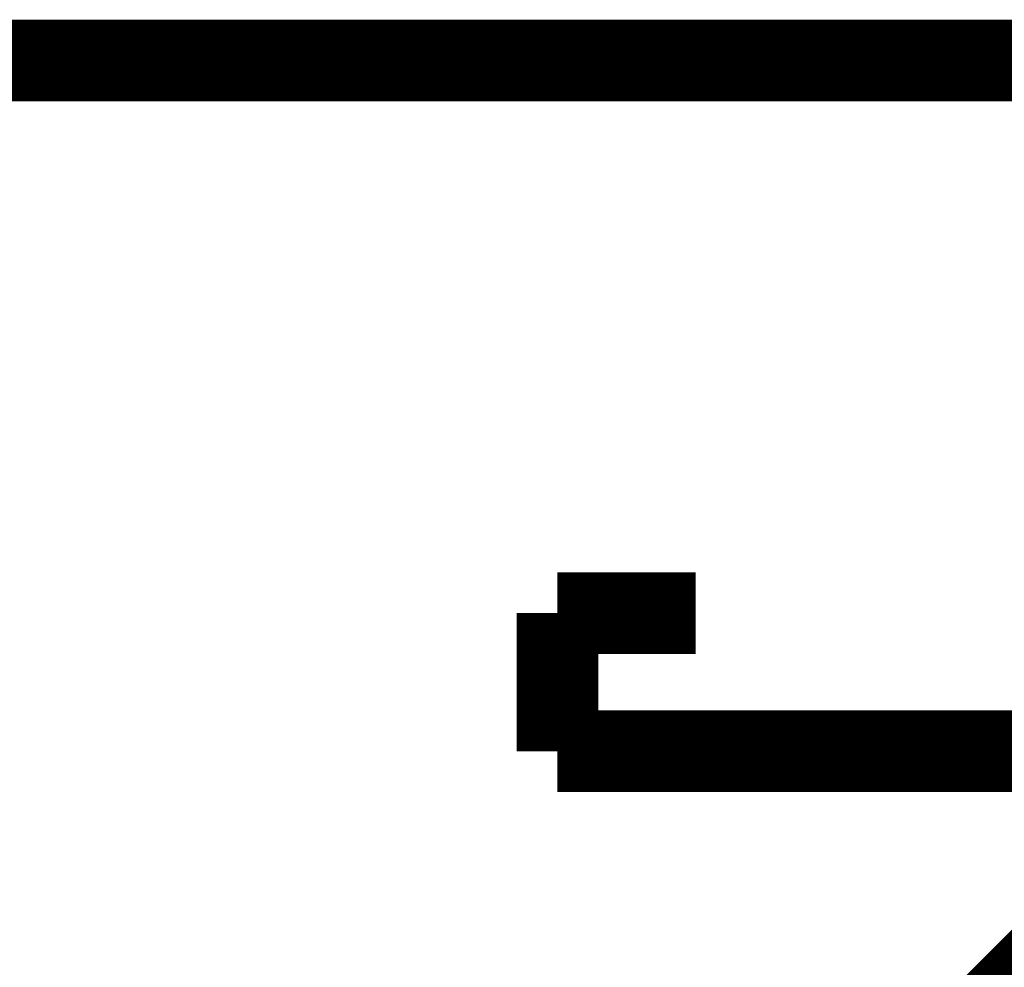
# Model space of a CAD drawing. Header units: inches. Extents: x 0 to 292, y 0 to 193.
# Tile 141 of 256: x 85.43 to 89.04, y 171.66 to 175.14. Entities that reach past the tile are written whole.
import ezdxf

# ---------------------------------------------------------------- set-up
doc = ezdxf.new("R2010")
doc.units = ezdxf.units.IN
doc.layers.add('Sheet', color=255, linetype='Continuous')

msp = doc.modelspace()

# ---------------------------------------------------------------- linework, layer by layer
at = {"layer": 'Sheet'}
for points in [[(74.4668, 174.9912, 0.2997, 0.2997, 0), (89.9369, 174.9912, 0.2997, 0.2997, 0), (112.7913, 174.9912, 0.2997, 0.2997, 0), (112.7913, 156.5331, 0.2997, 0.2997, 0), (112.7913, 156.4552, 0.2997, 0.2997, 0), (108.992, 156.4552, 0.2997, 0.2997, 0)], [(87.404, 172.9642, 0.2997, 0.2997, 0), (87.404, 172.4574, 0.2997, 0.2997, 0)], [(87.404, 172.9642, 0.2997, 0.2997, 0), (87.9106, 172.9642, 0.2997, 0.2997, 0)], [(87.404, 172.4574, 0.2997, 0.2997, 0), (92.4892, 172.4574, 0.2997, 0.2997, 0)]]:
    msp.add_lwpolyline(points, format="xyseb", dxfattribs=at)
msp.add_lwpolyline([(92.4892, 169.9235, 0.2997, 0.2997, 0), (89.9369, 172.4574, 0.2997, 0.2997, 0), (87.404, 169.9235, 0.2997, 0.2997, 0), (92.4892, 169.9235, 0.2997, 0.2997, 0)], format="xyseb", close=True, dxfattribs=at)

doc.saveas('drawing.dxf')
